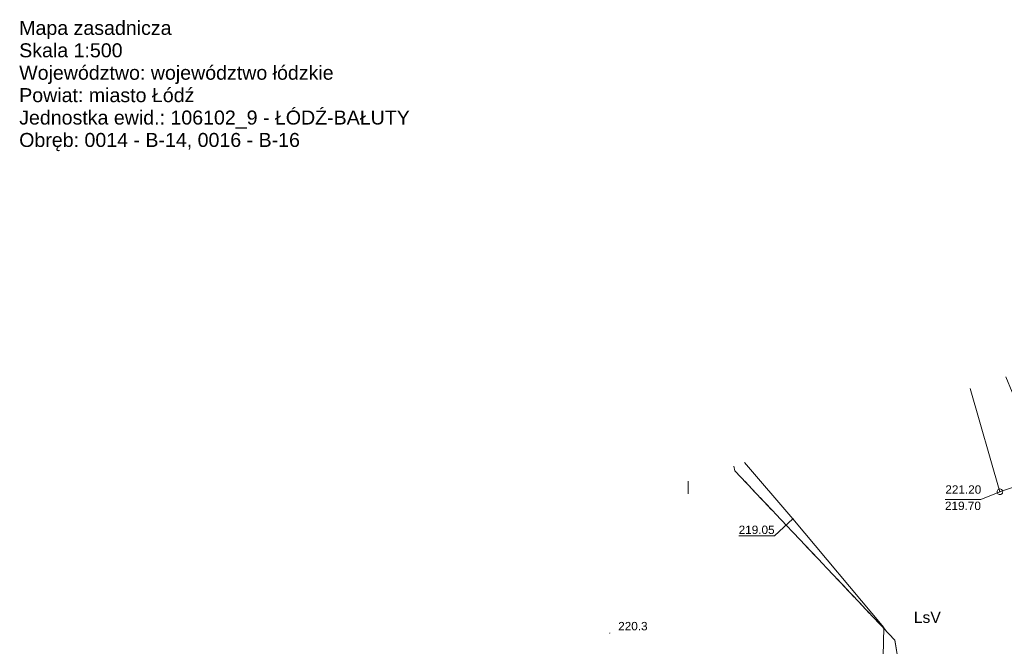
# Model space of a CAD drawing. Extents: x 6602040 to 6602369, y 5745292 to 5745640.
# Tile 9 of 16: x 6602040 to 6602128, y 5745584 to 5745640. Entities that reach past the tile are written whole.
import ezdxf
from ezdxf.enums import TextEntityAlignment as Align

# ---------------------------------------------------------------- set-up
doc = ezdxf.new("R2010")
doc.units = 0
doc.header["$PDSIZE"] = 0.75
doc.linetypes.add('PRZER3-1', pattern=[4, 3, -1])
doc.layers.get('0').update_dxf_attribs({"linetype": 'CONTINUOUS', "lineweight": 13})
for name, color, linetype, lineweight, true_color in [('GESKKL', 82, 'PRZER3-1', 18, 0x24bc24), ('GESKKL_O', 82, 'PRZER3-1', 18, 0x24bc24), ('GULKPR', 36, 'CONTINUOUS', 18, 0x803300), ('GUPKSD', 36, 'CONTINUOUS', 18, 0x803300)]:
    doc.layers.add(name, color=color, linetype=linetype, lineweight=lineweight, true_color=true_color)
for name, color, linetype, lineweight in [('GSPWPN', 7, 'CONTINUOUS', 13), ('GSPWPN_O', 7, 'CONTINUOUS', 13), ('GUPIWZ', 7, 'CONTINUOUS', 18), ('GUPPRZ', 7, 'CONTINUOUS', 18), ('GUPPRZ_O', 7, 'CONTINUOUS', 18)]:
    doc.layers.add(name, color=color, linetype=linetype, lineweight=lineweight)
doc.styles.add('GEO-INFO', font='arial.ttf')

# ---------------------------------------------------------------- blocks, each defined once
blk = doc.blocks.new('POINT')
at = {"color": 0}
blk.add_point((0, 0), dxfattribs=at)
blk = doc.blocks.new('KOLO')
blk.add_hatch(color=0).paths.add_polyline_path([(-0.5, 0), (-0.482963, -0.12941), (-0.433013, -0.25), (-0.353553, -0.353553), (-0.25, -0.433013), (-0.12941, -0.482963), (0, -0.5), (0.12941, -0.482963), (0.25, -0.433013), (0.353553, -0.353553), (0.433013, -0.25), (0.482963, -0.12941), (0.5, 0), (0.482963, 0.12941), (0.433013, 0.25), (0.353553, 0.353553), (0.25, 0.433013), (0.12941, 0.482963), (0, 0.5), (-0.12941, 0.482963), (-0.25, 0.433013), (-0.353553, 0.353553), (-0.433013, 0.25), (-0.482963, 0.12941)])
blk = doc.blocks.new('OKRAG_PELNY')
at = {"color": 0}
blk.add_lwpolyline([(0, 0.5), (0.12941, 0.482963), (0.25, 0.433013), (0.353553, 0.353553), (0.433013, 0.25), (0.482963, 0.12941), (0.5, 0), (0.482963, -0.12941), (0.433013, -0.25), (0.353553, -0.353553), (0.25, -0.433013), (0.12941, -0.482963), (0, -0.5), (-0.12941, -0.482963), (-0.25, -0.433013), (-0.353553, -0.353553), (-0.433013, -0.25), (-0.482963, -0.12941), (-0.5, 0), (-0.482963, 0.12941), (-0.433013, 0.25), (-0.353553, 0.353553), (-0.25, 0.433013), (-0.12941, 0.482963)], close=True, dxfattribs=at)

msp = doc.modelspace()

# ---------------------------------------------------------------- linework, layer by layer
at = {"color": 7, "linetype": 'Continuous', "lineweight": 13, "elevation": 100, "flags": 128}
msp.add_lwpolyline([(6602100, 5745597.5), (6602100, 5745598.623)], dxfattribs=at)
at = {"layer": 'GESKKL', "color": 82, "linetype": 'PRZER3-1', "lineweight": 18, "ltscale": 0.5, "true_color": 0x24bc24, "elevation": 10.06}
for points in [[(6602128.342, 5745607.943), (6602130.868, 5745601.849), (6602138.61, 5745583.17), (6602135.85, 5745572.24), (6602117.708, 5745566.085), (6602120.52, 5745571.72), (6602118.44, 5745584.45), (6602104.17, 5745599.55), (6602104.062, 5745599.959)], [(6602104.062, 5745599.959), (6602104.17, 5745599.55), (6602118.44, 5745584.45), (6602120.52, 5745571.72), (6602117.708, 5745566.085), (6602113.81, 5745564.75), (6602070.33, 5745550.01), (6602070.54, 5745548.69), (6602095.71, 5745483.03)]]:
    msp.add_lwpolyline(points, dxfattribs=at)
at = {"layer": 'GULKPR', "color": 36, "linetype": 'Continuous', "lineweight": 18, "true_color": 0x803300, "elevation": 10.14}
for points in [[(6602140.305, 5745602.033), (6602127.814, 5745597.68), (6602125.155, 5745606.895)], [(6602105.039, 5745600.28), (6602109.35, 5745595.272), (6602117.454, 5745585.568), (6602117.002, 5745566.376)]]:
    msp.add_lwpolyline(points, dxfattribs=at)
at = {"layer": 'GUPPRZ_O', "color": 36, "linetype": 'Continuous', "lineweight": 9, "true_color": 0x803300, "elevation": 10.8, "flags": 128}
for points in [[(6602122.913, 5745596.98), (6602126.116, 5745596.98), (6602127.814, 5745597.68)], [(6602122.913, 5745596.98), (6602126.116, 5745596.98)], [(6602104.508, 5745593.745), (6602107.711, 5745593.745), (6602109.35, 5745595.272)]]:
    msp.add_lwpolyline(points, dxfattribs=at)

# ---------------------------------------------------------------- block references
at = {"layer": 'GSPWPN', "color": 7, "lineweight": 13, "xscale": 0.09, "yscale": 0.09}
msp.add_blockref('KOLO', (6602093.011, 5745585.067, 10.08), dxfattribs=at)
at = {"layer": 'GUPIWZ', "color": 7, "lineweight": 18, "xscale": 0.5, "yscale": 0.5}
msp.add_blockref('OKRAG_PELNY', (6602127.814, 5745597.68, 10.18), dxfattribs=at)
at = {"layer": 'GUPKSD', "color": 36, "lineweight": 18, "true_color": 0x803300, "xscale": 0.5, "yscale": 0.5}
msp.add_blockref('OKRAG_PELNY', (6602127.814, 5745597.68, 10.16), dxfattribs=at)
at = {"layer": 'GUPPRZ', "color": 36, "lineweight": 18, "true_color": 0x803300}
for p in [(6602127.814, 5745597.68, 10.16), (6602127.814, 5745597.68, 10.16), (6602109.35, 5745595.272, 10.16)]:
    msp.add_blockref('POINT', p, dxfattribs=at)

# ---------------------------------------------------------------- texts
at = {"color": 7, "linetype": 'Continuous', "lineweight": 0, "style": 'GEO-INFO'}
for s, p in [('Mapa zasadnicza', (6602040.331, 5745638.453)), ('Skala 1:500', (6602040.331, 5745636.453)), ('Województwo: województwo łódzkie', (6602040.331, 5745634.453)), ('Powiat: miasto Łódź', (6602040.331, 5745632.453)), ('Jednostka ewid.: 106102_9 - ŁÓDŹ-BAŁUTY', (6602040.331, 5745630.453)), ('Obręb: 0014 - B-14, 0016 - B-16', (6602040.331, 5745628.453))]:
    msp.add_text(s, height=1.25, dxfattribs=at).set_placement(p)
at = {"layer": 'GESKKL_O', "color": 82, "linetype": 'Continuous', "lineweight": 0, "true_color": 0x24bc24, "style": 'GEO-INFO'}
msp.add_text('LsV', height=1, dxfattribs=at).set_placement((6602121.336, 5745586.478, 10.8), align=Align.MIDDLE_CENTER)
at = {"layer": 'GSPWPN_O', "color": 7, "linetype": 'Continuous', "lineweight": 0, "style": 'GEO-INFO'}
msp.add_text('220.3', height=0.75, dxfattribs=at).set_placement((6602093.761, 5745585.317, 10.8))
at = {"layer": 'GUPPRZ_O', "color": 36, "linetype": 'Continuous', "lineweight": 0, "true_color": 0x803300, "style": 'GEO-INFO'}
for s, p in [('221.20', (6602122.942, 5745597.882, 10.8)), ('219.70', (6602122.913, 5745596.428)), ('219.05', (6602104.508, 5745594.288))]:
    msp.add_text(s, height=0.75, dxfattribs=at).set_placement(p, align=Align.MIDDLE_LEFT)

doc.saveas('drawing.dxf')
